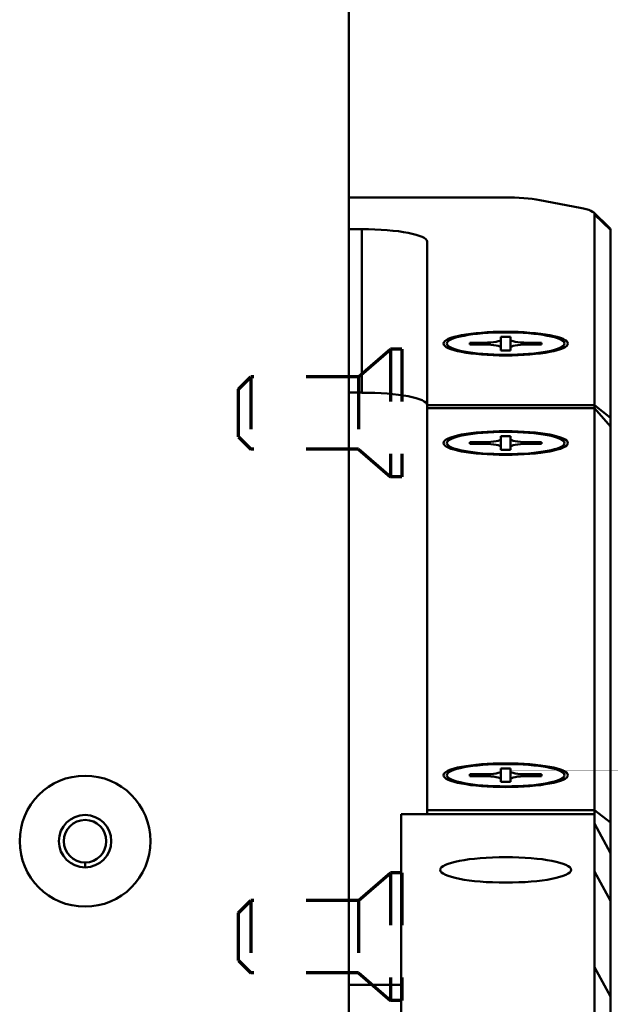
# Model space of a CAD drawing. Header units: inches. Extents: x 8.7 to 68.4, y -2.3 to 39.9.
# Tile 113 of 118: x 61.6 to 62.8, y 35 to 36.9. Entities that reach past the tile are written whole.
import ezdxf

# ---------------------------------------------------------------- set-up
doc = ezdxf.new("R2010")
doc.units = ezdxf.units.IN
doc.header["$MEASUREMENT"] = 0
doc.linetypes.add('DOUBLE_DASH_CHAIN', pattern=[1.2403, 0.6614, -0.0827, 0.1654, -0.0827, 0.1654, -0.0827])
for name, color, linetype, lineweight in [('Phantom Lines(ANSI)', 7, 'DOUBLE_DASH_CHAIN', 70), ('Visible Edges(ROSSANSI)', 7, 'Continuous', 50), ('Visible Tangent Edges(ROSSANSI)', 7, 'Continuous', 50)]:
    doc.layers.add(name, color=color, linetype=linetype, lineweight=lineweight)

msp = doc.modelspace()

# ---------------------------------------------------------------- linework, layer by layer
at = {"layer": 'Phantom Lines(ANSI)', "ltscale": 0.025543}
for p, q in [((62.278, 36.2022), (62.339, 36.2552)), ((62.278, 36.0642), (62.339, 36.0112)), ((62.278, 35.2022), (62.339, 35.2552)), ((62.278, 35.0642), (62.339, 35.0112))]:
    msp.add_line(p, q, dxfattribs=at)
at = {"layer": 'Phantom Lines(ANSI)', "ltscale": 0.12156}
for p, q in [((62.339, 36.2552), (62.339, 36.0112)), ((62.361, 36.2552), (62.361, 36.0112)), ((62.339, 35.2552), (62.339, 35.0112)), ((62.361, 35.2552), (62.361, 35.0112))]:
    msp.add_line(p, q, dxfattribs=at)
at = {"layer": 'Phantom Lines(ANSI)', "ltscale": 0.006893}
for p, q in [((62.361, 36.2552), (62.339, 36.2552)), ((62.361, 36.0112), (62.339, 36.0112)), ((62.361, 35.2552), (62.339, 35.2552)), ((62.361, 35.0112), (62.339, 35.0112))]:
    msp.add_line(p, q, dxfattribs=at)
at = {"layer": 'Phantom Lines(ANSI)', "ltscale": 0.010422}
for p, q in [((62.0485, 36.1787), (62.0719, 36.2022)), ((62.0485, 36.0876), (62.0719, 36.0642)), ((62.0485, 35.1787), (62.0719, 35.2022)), ((62.0485, 35.0876), (62.0719, 35.0642))]:
    msp.add_line(p, q, dxfattribs=at)
at = {"layer": 'Phantom Lines(ANSI)', "ltscale": 0.068708}
for p, q in [((62.0719, 36.2022), (62.0719, 36.0642)), ((62.278, 36.2022), (62.278, 36.0642)), ((62.0719, 35.2022), (62.0719, 35.0642)), ((62.278, 35.2022), (62.278, 35.0642))]:
    msp.add_line(p, q, dxfattribs=at)
at = {"layer": 'Phantom Lines(ANSI)', "ltscale": 0.065308}
for p, q in [((62.278, 36.2022), (62.0719, 36.2022)), ((62.278, 36.0642), (62.0719, 36.0642)), ((62.278, 35.2022), (62.0719, 35.2022)), ((62.278, 35.0642), (62.0719, 35.0642))]:
    msp.add_line(p, q, dxfattribs=at)
at = {"layer": 'Phantom Lines(ANSI)', "ltscale": 0.045336}
for p, q in [((62.0485, 36.0876), (62.0485, 36.1787)), ((62.0485, 35.0876), (62.0485, 35.1787))]:
    msp.add_line(p, q, dxfattribs=at)
at = {"layer": 'Visible Edges(ROSSANSI)'}
for p, q in [((62.2591, 38.3108), (62.2591, 34.9225)), ((62.2591, 36.5451), (62.5574, 36.5451)), ((62.6246, 36.5399), (62.7014, 36.5253)), ((62.7274, 36.516), (62.7568, 36.4877)), ((62.7292, 36.5125), (62.7292, 36.1481)), ((62.2591, 36.4844), (62.2842, 36.4844)), ((62.7592, 36.1244), (62.7592, 36.4831)), ((62.4092, 36.4606), (62.4092, 36.1481)), ((62.5502, 36.2737), (62.5502, 36.2789)), ((62.5502, 36.2789), (62.5682, 36.2789)), ((62.5682, 36.2789), (62.5682, 36.2737)), ((62.4548, 36.2551), (62.4483, 36.2623)), ((62.4907, 36.2642), (62.4907, 36.2676)), ((62.4907, 36.2676), (62.5182, 36.2676)), ((62.4907, 36.2676), (62.493, 36.2642)), ((62.5182, 36.2642), (62.4907, 36.2642)), ((62.5502, 36.2582), (62.5502, 36.2582)), ((62.5502, 36.2529), (62.5502, 36.2581)), ((62.5682, 36.2529), (62.5502, 36.2529)), ((62.5682, 36.2582), (62.5682, 36.2582)), ((62.5682, 36.2581), (62.5682, 36.2529)), ((62.6002, 36.2676), (62.6277, 36.2676)), ((62.6277, 36.2642), (62.6002, 36.2642)), ((62.6254, 36.2642), (62.6277, 36.2676)), ((62.6277, 36.2676), (62.6277, 36.2642)), ((62.6636, 36.2551), (62.6701, 36.2623)), ((62.2842, 36.1722), (62.2591, 36.1722)), ((62.4092, 36.1481), (62.7292, 36.1481)), ((62.4092, 36.1424), (62.4092, 36.1481)), ((62.7292, 36.1424), (62.4092, 36.1424)), ((62.4092, 36.1424), (62.4092, 35.3752)), ((62.7292, 36.1481), (62.7292, 36.1424)), ((62.7592, 36.1244), (62.7292, 36.1481)), ((62.7292, 36.1424), (62.7592, 36.1073)), ((62.7292, 36.1424), (62.7292, 35.3752)), ((62.7592, 36.1073), (62.7592, 36.1244)), ((62.7592, 35.3515), (62.7592, 36.1073)), ((62.5502, 36.0838), (62.5502, 36.089)), ((62.5502, 36.089), (62.5682, 36.089)), ((62.5682, 36.089), (62.5682, 36.0838)), ((62.4548, 36.0651), (62.4483, 36.0724)), ((62.4907, 36.0743), (62.4907, 36.0777)), ((62.4907, 36.0777), (62.5182, 36.0777)), ((62.4907, 36.0777), (62.493, 36.0743)), ((62.5182, 36.0743), (62.4907, 36.0743)), ((62.5502, 36.0683), (62.5502, 36.0682)), ((62.5502, 36.063), (62.5502, 36.0682)), ((62.5682, 36.063), (62.5502, 36.063)), ((62.5682, 36.0683), (62.5682, 36.0682)), ((62.5682, 36.0682), (62.5682, 36.063)), ((62.6002, 36.0777), (62.6277, 36.0777)), ((62.6277, 36.0743), (62.6002, 36.0743)), ((62.6254, 36.0743), (62.6277, 36.0777)), ((62.6277, 36.0777), (62.6277, 36.0743)), ((62.6636, 36.0651), (62.6701, 36.0724)), ((62.4907, 35.44), (62.4907, 35.4434)), ((62.4907, 35.4434), (62.5182, 35.4434)), ((62.4907, 35.4434), (62.493, 35.44)), ((62.5502, 35.4495), (62.5502, 35.4547)), ((62.5502, 35.4547), (62.5682, 35.4547)), ((62.5682, 35.4547), (62.5682, 35.4495)), ((62.6002, 35.4434), (62.6277, 35.4434)), ((62.6254, 35.44), (62.6277, 35.4434)), ((62.6277, 35.4434), (62.6277, 35.44)), ((62.4548, 35.4309), (62.4483, 35.4381)), ((62.5182, 35.44), (62.4907, 35.44)), ((62.5502, 35.434), (62.5502, 35.434)), ((62.5502, 35.4287), (62.5502, 35.4339)), ((62.5682, 35.4287), (62.5502, 35.4287)), ((62.5682, 35.434), (62.5682, 35.434)), ((62.5682, 35.4339), (62.5682, 35.4287)), ((62.6277, 35.44), (62.6002, 35.44)), ((62.6636, 35.4309), (62.6701, 35.4381)), ((62.3592, 35.3674), (62.7292, 35.3674)), ((62.3592, 34.5191), (62.3592, 35.3674)), ((62.4092, 35.3674), (62.4092, 35.3752)), ((62.4092, 35.3752), (62.7292, 35.3752)), ((62.7592, 35.3515), (62.7292, 35.3752)), ((62.7292, 35.3752), (62.7292, 35.3674)), ((62.7292, 35.3492), (62.7292, 35.3674)), ((62.7592, 35.293), (62.7292, 35.3492)), ((62.7292, 35.3492), (62.7292, 35.2579)), ((62.7592, 35.293), (62.7592, 35.3515)), ((62.7592, 35.2016), (62.7592, 35.293)), ((62.7292, 35.2579), (62.7592, 35.2016)), ((62.7292, 35.0752), (62.7292, 35.2579)), ((62.7592, 35.2016), (62.7592, 35.0189)), ((62.7292, 35.0752), (62.7292, 34.9838)), ((62.7592, 35.0189), (62.7292, 35.0752)), ((62.7592, 34.9275), (62.7592, 35.0189))]:
    msp.add_line(p, q, dxfattribs=at)
for radius in [0.125, 0.125, 0.05, 0.0406]:
    msp.add_circle((61.7553, 35.3157), radius, dxfattribs=at)
for centre, major_axis, start_param, end_param in [((62.5574, 36.5271), (0.095, 0), 0.785398, 1.570796), ((62.6342, 36.5125), (0.095, 0), 0, 0.785398), ((62.2842, 36.4606), (0.125, 0), 0, 1.570796), ((62.6342, 36.4831), (0.125, 0), 0, 0.194703), ((62.5182, 36.2737), (0.032, 0), 4.712389, 6.283185), ((62.6002, 36.2737), (-0.032, 0), 0, 1.570796), ((62.5182, 36.2581), (0.032, 0), 0, 1.570796), ((62.6002, 36.2581), (-0.032, 0), 4.712389, 6.283185), ((62.2842, 36.1484), (0.125, 0), 0, 1.570796), ((62.5182, 36.0838), (0.032, 0), 4.712389, 6.283185), ((62.6002, 36.0838), (-0.032, 0), 0, 1.570796), ((62.5182, 36.0682), (0.032, 0), 0, 1.570796), ((62.6002, 36.0682), (-0.032, 0), 4.712389, 6.283185), ((62.5182, 35.4495), (0.032, 0), 4.712389, 6.283185), ((62.6002, 35.4495), (-0.032, 0), 0, 1.570796), ((62.5182, 35.4339), (0.032, 0), 0, 1.570796), ((62.6002, 35.4339), (-0.032, 0), 4.712389, 6.283185)]:
    msp.add_ellipse(centre, major_axis=major_axis, ratio=0.189952, start_param=start_param, end_param=end_param, dxfattribs=at)
for centre, major_axis, ratio in [((62.5592, 36.2659), (0.119, 0), 0.189952), ((62.5592, 36.2659), (0.1125, 0), 0.189952), ((62.5592, 36.076), (0.119, 0), 0.189952), ((62.5592, 36.076), (0.1125, 0), 0.189952), ((62.5592, 35.4417), (0.119, 0), 0.189952), ((62.5592, 35.4417), (0.1125, 0), 0.189952), ((62.5592, 35.2609), (-0.125, 0), 0.194196)]:
    msp.add_ellipse(centre, major_axis=major_axis, ratio=ratio, dxfattribs=at)
for points, weights in [([(62.5502, 36.2582), (62.5502, 36.2729), (62.5502, 36.2737)], [1.02166378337, 1.02045377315, 1]), ([(62.5682, 36.2737), (62.5682, 36.2729), (62.5682, 36.2582)], [1, 1.02045377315, 1.02166378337]), ([(62.5182, 36.2676), (62.5204, 36.2676), (62.5226, 36.2641)], [1, 1.01023075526, 1.01564692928]), ([(62.5502, 36.2581), (62.5502, 36.2582), (62.5502, 36.2582)], [1, 1.00123615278, 1.00240201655]), ([(62.5682, 36.2582), (62.5682, 36.2582), (62.5682, 36.2581)], [1.00240201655, 1.00123615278, 1]), ([(62.5957, 36.2641), (62.598, 36.2676), (62.6002, 36.2676)], [1.01564692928, 1.01023075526, 1]), ([(62.5502, 36.0682), (62.5502, 36.0829), (62.5502, 36.0838)], [1.02166378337, 1.02045377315, 1]), ([(62.5682, 36.0838), (62.5682, 36.0829), (62.5682, 36.0682)], [1, 1.02045377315, 1.02166378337]), ([(62.5182, 36.0777), (62.5204, 36.0777), (62.5226, 36.0742)], [1, 1.01023075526, 1.01564692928]), ([(62.5502, 36.0682), (62.5502, 36.0682), (62.5502, 36.0682)], [1, 1.00123615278, 1.00240201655]), ([(62.5682, 36.0682), (62.5682, 36.0682), (62.5682, 36.0682)], [1.00240201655, 1.00123615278, 1]), ([(62.5957, 36.0742), (62.598, 36.0777), (62.6002, 36.0777)], [1.01564692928, 1.01023075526, 1]), ([(62.5182, 35.4434), (62.5204, 35.4434), (62.5226, 35.4399)], [1, 1.01023075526, 1.01564692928]), ([(62.5502, 35.434), (62.5502, 35.4487), (62.5502, 35.4495)], [1.02166378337, 1.02045377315, 1]), ([(62.5682, 35.4495), (62.5682, 35.4487), (62.5682, 35.434)], [1, 1.02045377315, 1.02166378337]), ([(62.5957, 35.4399), (62.598, 35.4434), (62.6002, 35.4434)], [1.01564692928, 1.01023075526, 1]), ([(62.5502, 35.4339), (62.5502, 35.434), (62.5502, 35.434)], [1, 1.00123615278, 1.00240201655]), ([(62.5682, 35.434), (62.5682, 35.434), (62.5682, 35.4339)], [1.00240201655, 1.00123615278, 1])]:
    msp.add_rational_spline(points, weights, degree=2, dxfattribs=at)
at = {"layer": 'Visible Tangent Edges(ROSSANSI)'}
for p, q in [((62.7592, 36.4831), (62.7292, 36.5125)), ((62.2842, 36.1722), (62.2842, 36.4844)), ((62.2591, 35.0414), (62.3592, 35.0414))]:
    msp.add_line(p, q, dxfattribs=at)
msp.add_open_spline([(61.7553, 35.2657), (61.7553, 35.2686), (61.7553, 35.2717), (61.7553, 35.2751)], degree=3, dxfattribs=at)

doc.saveas('drawing.dxf')
